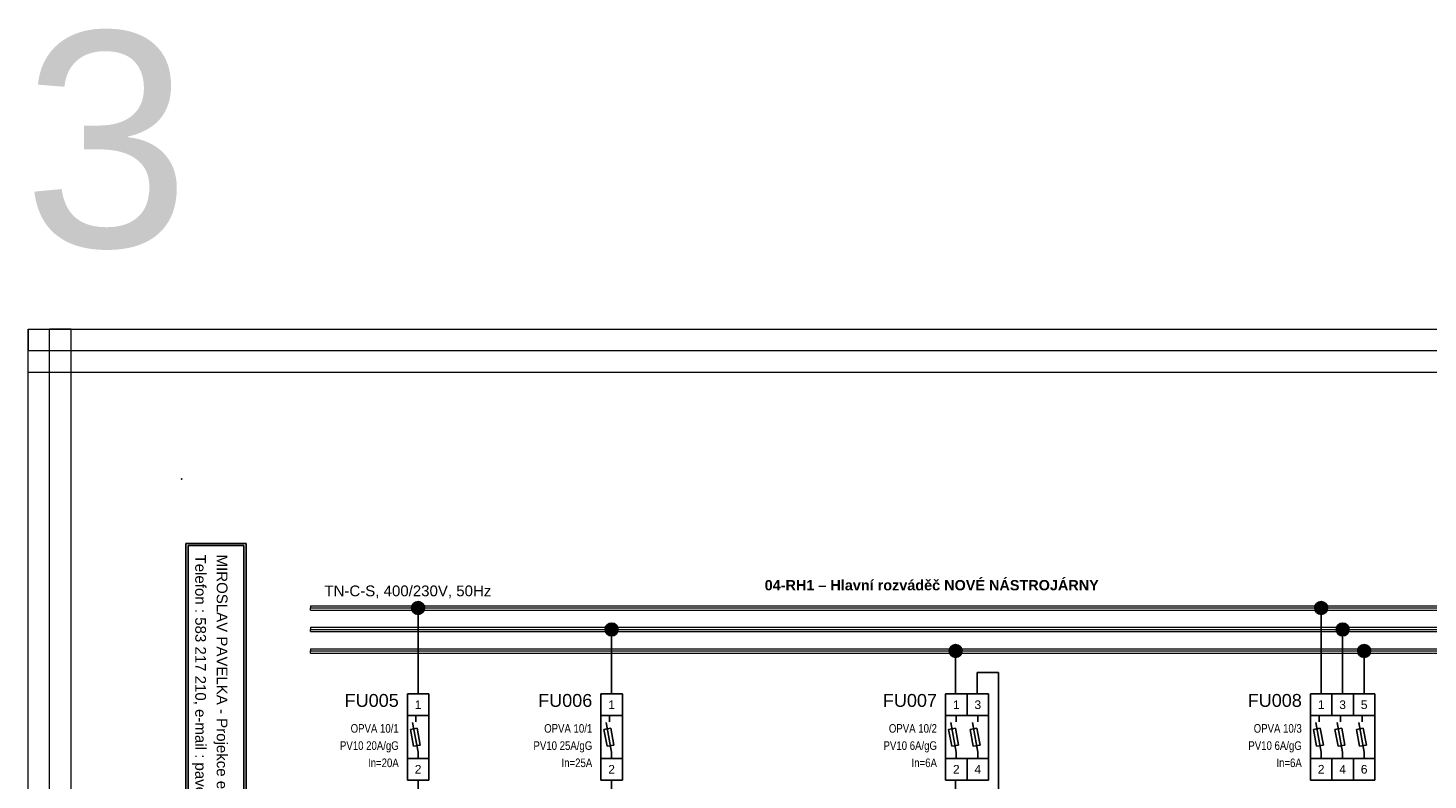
# Model space of a CAD drawing. Extents: x -1130 to 2703, y 1069 to 2560.
# Tile 13 of 31: x 654 to 979, y 2386 to 2560. Entities that reach past the tile are written whole.
import ezdxf
from ezdxf.enums import TextEntityAlignment as Align

# ---------------------------------------------------------------- set-up
doc = ezdxf.new("R2010")
doc.units = 0
doc.header["$MEASUREMENT"] = 0
for name, color, linetype in [('1-KRESBA', 7, 'Continuous'), ('__10-Popisy', 220, 'Continuous'), ('__Bílá', 7, 'Continuous'), ('__Oranžová', 30, 'Continuous'), ('__Vínová 220', 220, 'Continuous'), ('__Černá 250', 7, 'Continuous')]:
    doc.layers.add(name, color=color, linetype=linetype)
doc.styles.add('Arial', font='arial.ttf')

# ---------------------------------------------------------------- blocks, each defined once
blk = doc.blocks.new('L0001A02')
at = {"linetype": 'Continuous'}
h = blk.add_hatch(color=256, dxfattribs=at)
edge = h.paths.add_edge_path()
edge.add_arc((0, 0), 1.5, 0, 360)
blk.add_circle((0, 0), 1.5)
blk = doc.blocks.new('OEZA2502')
for p, q in [((-2.5, 10), (2.5, 10)), ((-2.5, 10), (-2.5, -10)), ((2.5, 10), (2.5, -10)), ((2.5, 5), (-2.5, 5)), ((-1.27, 3.38), (0, -3.5)), ((-0.5, 3.5), (-0.5, 5)), ((-1.79, 1.76), (-0.21, 2.05)), ((-1.06, -2.17), (-1.79, 1.76)), ((-0.21, 2.05), (0.51, -1.88)), ((0.51, -1.88), (-1.06, -2.17)), ((2.5, -5), (-2.5, -5)), ((0, -3.5), (0, -5)), ((2.5, -10), (-2.5, -10))]:
    blk.add_line(p, q)
at = {"style": 'Arial'}
for s, p in [('1', (0, 6.5)), ('2', (0, -8.5))]:
    blk.add_text(s, height=2, dxfattribs=at).set_placement(p, align=Align.CENTER)
blk.add_attdef('POPIS', text='', height=3, dxfattribs=at).set_placement((-4.5, 7), align=Align.RIGHT)
at = {"style": 'Arial', "width": 0.8}
for tag, p in [('TYP', (-4.5, 1)), ('POJISTKA', (-4.5, -3)), ('PROUD', (-4.5, -7)), ('DOPLŇ1', (-4.5, -11)), ('DOPLŇ2', (-4.5, -15))]:
    blk.add_attdef(tag, text='', height=2, dxfattribs=at).set_placement(p, align=Align.RIGHT)
blk = doc.blocks.new('POJISTKOVÝ ODPÍNAČ 2P')
for p, q in [((-2.5, 10), (-2.5, -10)), ((-2.5, 10), (7.5, 10)), ((2.5, 10), (2.5, 5)), ((7.5, 10), (7.5, -10)), ((7.5, 5), (-2.5, 5)), ((-1.27, 3.38), (0, -3.5)), ((0, 3.5), (0, 5)), ((3.73, 3.38), (5, -3.5)), ((5, 3.5), (5, 5)), ((-1.79, 1.76), (-0.21, 2.05)), ((-1.06, -2.17), (-1.79, 1.76)), ((-0.21, 2.05), (0.51, -1.88)), ((3.21, 1.76), (4.79, 2.05)), ((3.94, -2.17), (3.21, 1.76)), ((4.79, 2.05), (5.51, -1.88)), ((0.51, -1.88), (-1.06, -2.17)), ((5.51, -1.88), (3.94, -2.17)), ((7.5, -5), (-2.5, -5)), ((0, -3.5), (0, -5)), ((2.5, -5), (2.5, -10)), ((5, -3.5), (5, -5)), ((7.5, -10), (-2.5, -10))]:
    blk.add_line(p, q)
at = {"style": 'Arial'}
for s, p in [('1', (0, 6.5)), ('3', (5, 6.5)), ('2', (0, -8.5)), ('4', (5, -8.5))]:
    blk.add_text(s, height=2, dxfattribs=at).set_placement(p, align=Align.CENTER)
blk.add_attdef('POPIS', text='', height=3, dxfattribs=at).set_placement((-4.5, 7), align=Align.RIGHT)
at = {"style": 'Arial', "width": 0.8}
for tag, p in [('TYP', (-4.5, 1)), ('POJISTKA', (-4.5, -3)), ('PROUD', (-4.5, -7)), ('DOPLŇ1', (-4.5, -11)), ('DOPLŇ2', (-4.5, -15))]:
    blk.add_attdef(tag, text='', height=2, dxfattribs=at).set_placement(p, align=Align.RIGHT)
blk = doc.blocks.new('OEZA2501')
for p, q in [((-2.5, 10), (-2.5, -10)), ((-2.5, 10), (12.5, 10)), ((2.5, 10), (2.5, 5)), ((7.5, 10), (7.5, 5)), ((12.5, 10), (12.5, -10)), ((12.5, 5), (-2.5, 5)), ((-1.27, 3.38), (0, -3.5)), ((-0.5, 3.5), (-0.5, 5)), ((3.73, 3.38), (5, -3.5)), ((4.5, 3.5), (4.5, 5)), ((8.73, 3.38), (10, -3.5)), ((9.5, 3.5), (9.5, 5)), ((-1.79, 1.76), (-0.21, 2.05)), ((-1.06, -2.17), (-1.79, 1.76)), ((-0.21, 2.05), (0.51, -1.88)), ((3.21, 1.76), (4.79, 2.05)), ((3.94, -2.17), (3.21, 1.76)), ((4.79, 2.05), (5.51, -1.88)), ((8.21, 1.76), (9.79, 2.05)), ((8.94, -2.17), (8.21, 1.76)), ((9.79, 2.05), (10.51, -1.88)), ((0.51, -1.88), (-1.06, -2.17)), ((5.51, -1.88), (3.94, -2.17)), ((10.51, -1.88), (8.94, -2.17)), ((12.5, -5), (-2.5, -5)), ((0, -3.5), (0, -5)), ((2.5, -5), (2.5, -10)), ((5, -3.5), (5, -5)), ((7.5, -5), (7.5, -10)), ((10, -3.5), (10, -5)), ((12.5, -10), (-2.5, -10))]:
    blk.add_line(p, q)
at = {"style": 'Arial'}
for s, p in [('1', (0, 6.5)), ('3', (5, 6.5)), ('5', (10, 6.5)), ('2', (0, -8.5)), ('4', (5, -8.5)), ('6', (10, -8.5))]:
    blk.add_text(s, height=2, dxfattribs=at).set_placement(p, align=Align.CENTER)
blk.add_attdef('POPIS', text='', height=3, dxfattribs=at).set_placement((-4.5, 7), align=Align.RIGHT)
at = {"style": 'Arial', "width": 0.8}
for tag, p in [('TYP', (-4.5, 1)), ('POJISTKA', (-4.5, -3)), ('PROUD', (-4.5, -7)), ('DOPLŇ1', (-4.5, -11)), ('DOPLŇ2', (-4.5, -15))]:
    blk.add_attdef(tag, text='', height=2, dxfattribs=at).set_placement(p, align=Align.RIGHT)

msp = doc.modelspace()

# ---------------------------------------------------------------- linework, layer by layer
at = {"layer": '1-KRESBA'}
for p, q in [((744.5, 2405.64), (744.5, 2425.64)), ((954.5, 2405.64), (954.5, 2425.64)), ((789.5, 2405.64), (789.5, 2420.64)), ((959.5, 2405.64), (959.5, 2420.64)), ((869.5, 2405.64), (869.5, 2415.64)), ((964.5, 2405.64), (964.5, 2415.64)), ((874.5, 2405.64), (874.5, 2410.64)), ((874.5, 2410.64), (879.5, 2410.64)), ((879.5, 2410.64), (879.5, 2250.64)), ((744.5, 2385.64), (744.5, 2355.64)), ((789.5, 2385.64), (789.5, 2355.64)), ((869.5, 2385.64), (869.5, 2280.64))]:
    msp.add_line(p, q, dxfattribs=at)
at = {"layer": '__Bílá'}
for p, q in [((704.5, 2440.64), (690.5, 2440.64)), ((690.5, 2440.64), (690.5, 2161.64)), ((704, 2440.14), (691, 2440.14)), ((691, 2440.14), (691, 2261.14)), ((704, 2440.14), (704, 2261.14)), ((704.5, 2440.64), (704.5, 2161.64))]:
    msp.add_line(p, q, dxfattribs=at)
msp.add_point((689.5, 2455.64), dxfattribs=at)
at = {"layer": '__Oranžová', "lineweight": 0}
for p, q in [((719.5, 2426.14), (719.5, 2425.64)), ((719.5, 2426.14), (1069.5, 2426.14)), ((719.5, 2425.14), (719.5, 2425.64)), ((719.5, 2425.64), (1069.5, 2425.64)), ((719.5, 2425.14), (1069.5, 2425.14)), ((719.5, 2421.14), (719.5, 2420.64)), ((719.5, 2421.14), (1069.5, 2421.14)), ((719.5, 2420.14), (719.5, 2420.64)), ((719.5, 2420.64), (1069.5, 2420.64)), ((719.5, 2420.14), (1069.5, 2420.14)), ((719.5, 2416.14), (719.5, 2415.64)), ((719.5, 2416.14), (1069.5, 2416.14)), ((719.5, 2415.14), (719.5, 2415.64)), ((719.5, 2415.64), (1069.5, 2415.64)), ((719.5, 2415.14), (1069.5, 2415.14))]:
    msp.add_line(p, q, dxfattribs=at)
at = {"layer": '__Vínová 220', "lineweight": 0}
for p, q in [((653.79, 2490.46), (653.79, 2485.46)), ((653.79, 2490.46), (1150.19, 2490.46)), ((653.79, 2124.38), (653.79, 2490.46)), ((653.79, 2490.46), (658.79, 2490.46)), ((658.79, 2124.38), (658.79, 2490.46)), ((663.79, 2490.46), (658.79, 2490.46)), ((663.79, 2124.38), (663.79, 2490.46)), ((653.79, 2480.46), (653.79, 2485.46)), ((653.79, 2485.46), (1150.19, 2485.46)), ((653.79, 2480.46), (1150.19, 2480.46))]:
    msp.add_line(p, q, dxfattribs=at)

# ---------------------------------------------------------------- block references
at = {"layer": '1-KRESBA'}
for p in [(744.5, 2425.64), (954.5, 2425.64), (789.5, 2420.64), (959.5, 2420.64), (869.5, 2415.64), (964.5, 2415.64)]:
    msp.add_blockref('L0001A02', p, dxfattribs=at)
msp.add_blockref('POJISTKOVÝ ODPÍNAČ 2P', (869.66, 2395.64), dxfattribs=at).add_auto_attribs({'POPIS': 'FU007', 'TYP': 'OPVA 10/2', 'POJISTKA': 'PV10 6A/gG', 'PROUD': 'In=6A'})
at = {"layer": '__Černá 250'}
for name, p, values in [('OEZA2502', (744.5, 2395.64), {'POPIS': 'FU005', 'TYP': 'OPVA 10/1', 'POJISTKA': 'PV10 20A/gG', 'PROUD': 'In=20A'}), ('OEZA2502', (789.5, 2395.64), {'POPIS': 'FU006', 'TYP': 'OPVA 10/1', 'POJISTKA': 'PV10 25A/gG', 'PROUD': 'In=25A'}), ('OEZA2501', (954.5, 2395.64), {'POPIS': 'FU008', 'TYP': 'OPVA 10/3', 'POJISTKA': 'PV10 6A/gG', 'PROUD': 'In=6A'})]:
    msp.add_blockref(name, p, dxfattribs=at).add_auto_attribs(values)

# ---------------------------------------------------------------- texts
at = {"layer": '__10-Popisy', "style": 'Arial'}
msp.add_text('3', height=50, dxfattribs=at).set_placement((652.61, 2509.58))
at = {"layer": '__Bílá', "style": 'Arial'}
for s, p in [('Telefon : 583 217 210, e-mail : pavelka@pvlk.cz', (692.68, 2438.05)), ('MIROSLAV PAVELKA - Projekce elektrických zařízení, Langrova 195/33,  787 01 Šumperk', (697.68, 2438.05))]:
    msp.add_text(s, height=2.5, rotation=270, dxfattribs=at).set_placement(p)
at = {"layer": '__Bílá', "insert": (825.1, 2429.7), "char_height": 3, "attachment_point": 7, "style": 'Arial'}
msp.add_mtext('\\fArial|b1|i0|c0|p34;\\H2.4;04-RH1 – Hlavní rozváděč NOVÉ NÁSTROJÁRNY\\fArial|b0|i0|c0|p34;\\H2.5;\\P', dxfattribs=at)
at = {"layer": '__Oranžová', "lineweight": 0, "style": 'Arial'}
msp.add_text('TN-C-S, 400/230V, 50Hz', height=2.5, dxfattribs=at).set_placement((722.71, 2428.36))

doc.saveas('drawing.dxf')
